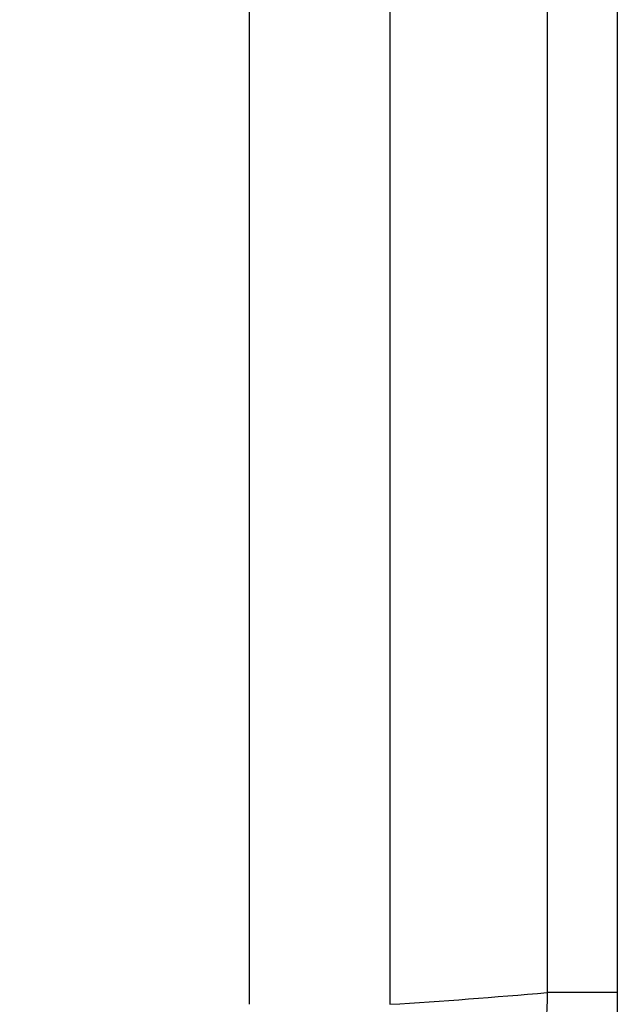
# Model space of a CAD drawing. Header units: millimetres. Extents: x 0 to 1660, y 0 to 1166.
# Tile 55 of 94: x 1014 to 1033, y 424 to 456. Entities that reach past the tile are written whole.
import ezdxf

# ---------------------------------------------------------------- set-up
doc = ezdxf.new("R2010")
doc.units = ezdxf.units.MM
doc.header["$LTSCALE"] = 65.395
doc.layers.get('0').update_dxf_attribs({"linetype": 'CONTINUOUS'})

msp = doc.modelspace()

# ---------------------------------------------------------------- linework, layer by layer
at = {"color": 9, "linetype": 'Continuous'}
for p, q in [((1031.025, 461.837), (1031.025, 424.581)), ((1033.286, 461.838), (1033.286, 424.58)), ((1021.426, 457.821), (1021.426, 424.202)), ((1025.958, 457.821), (1025.958, 424.202)), ((1033.286, 424.58), (1031.025, 424.58))]:
    msp.add_line(p, q, dxfattribs=at)
msp.add_arc((1014.621, 609.433), 185.578, 273.50246, 275.07143, dxfattribs=at)
for points, knots in [([(1031.025, 424.581), (1031.02, 421.973), (1029.811, 416.693), (1025.017, 410.261), (1018.308, 405.937), (1013.151, 404.614), (1010.552, 404.351)], [0, 0, 0, 0, 0.249743, 0.499736, 0.749875, 1, 1, 1, 1]), ([(1033.286, 424.58), (1033.285, 421.68), (1031.998, 415.81), (1026.784, 408.574), (1019.379, 403.663), (1013.643, 402.159), (1010.75, 401.865)], [0, 0, 0, 0, 0.249611, 0.499517, 0.74969, 1, 1, 1, 1])]:
    msp.add_open_spline(points, degree=3, knots=knots, dxfattribs=at)

doc.saveas('drawing.dxf')
